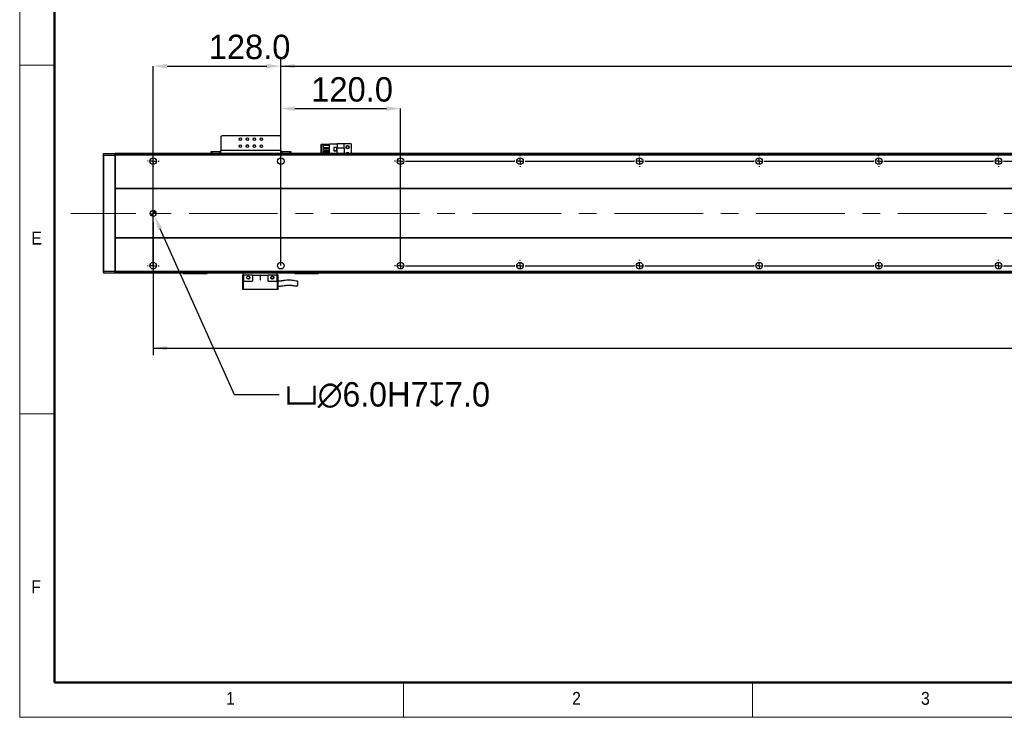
# Model space of a CAD drawing. Header units: millimetres. Extents: x 35 to 2924, y 35 to 2044.
# Tile 1 of 10: x 35 to 1023, y 35 to 735. Entities that reach past the tile are written whole.
import ezdxf

# ---------------------------------------------------------------- set-up
doc = ezdxf.new("R2010")
doc.units = ezdxf.units.MM
doc.header["$LTSCALE"] = 7
doc.header["$PDSIZE"] = -1
doc.linetypes.add('CENTERX2', pattern=[20.32, 12.7, -2.54, 2.54, -2.54])
doc.layers.add('DIMNS', color=7, linetype='Continuous')
doc.styles.add('SLDTEXTSTYLE1', font='Gothic.ttf', dxfattribs={"width": 0.913})
doc.styles.add('SLDTEXTSTYLE9', font='txt')
doc.dimstyles.new('SLDDIMSTYLE0', dxfattribs={"dimtxt": 24.5, "dimasz": 14, "dimexe": 0, "dimexo": 0.0625, "dimgap": 6.125, "dimtad": 2, "dimdec": 1, "dimrnd": 1e-09, "dimzin": 4, "dimdsep": 46, "dimtxsty": 'SLDTEXTSTYLE9', "dimsah": 1, "dimcen": 0.09, "dimadec": 0, "dimazin": 1, "dimtfac": 1, "dimtdec": 1, "dimtofl": 0, "dimtmove": 0, "dimatfit": 3, "dimfxl": 0, "dimfrac": 2, "dimtolj": 1, "dimtzin": 12, "dimarcsym": 0})
doc.dimstyles.new('SLDDIMSTYLE1', dxfattribs={"dimtxt": 24.5, "dimasz": 14, "dimexe": 0, "dimexo": 0.0625, "dimgap": 6.125, "dimtad": 2, "dimdec": 1, "dimrnd": 1e-09, "dimzin": 4, "dimdsep": 46, "dimtxsty": 'SLDTEXTSTYLE9', "dimsah": 1, "dimcen": 0.09, "dimadec": 0, "dimazin": 1, "dimtfac": 1, "dimtdec": 1, "dimtmove": 0, "dimatfit": 0, "dimfxl": 0, "dimfrac": 2, "dimtolj": 1, "dimtzin": 12, "dimarcsym": 0})
doc.dimstyles.new('SLDDIMSTYLE4', dxfattribs={"dimtxt": 24.5, "dimasz": 14, "dimexe": 0, "dimexo": 0.0625, "dimgap": 6.125, "dimtad": 0, "dimtih": 1, "dimtoh": 1, "dimdec": 1, "dimrnd": 1e-09, "dimzin": 4, "dimdsep": 46, "dimtxsty": 'SLDTEXTSTYLE9', "dimsah": 1, "dimcen": 0, "dimadec": 0, "dimazin": 1, "dimtfac": 1, "dimtdec": 1, "dimtofl": 0, "dimtmove": 0, "dimatfit": 3, "dimfxl": 0, "dimfrac": 2, "dimtolj": 1, "dimtzin": 12, "dimarcsym": 0})

# ---------------------------------------------------------------- blocks, each defined once
blk = doc.blocks.new('_D_13')
at = {"layer": 'DIMNS'}
for p, q in [((168.92, 531.97), (168.92, 398.67)), ((2344.92, 526.43), (2344.92, 398.67)), ((168.92, 405.67), (2344.92, 405.67))]:
    blk.add_line(p, q, dxfattribs=at)
for points in [[(168.92, 405.67), (182.92, 403.57), (182.92, 407.77)], [(2344.92, 405.67), (2330.92, 407.77), (2330.92, 403.57)]]:
    blk.add_solid(points, dxfattribs=at)
at = {"layer": 'DIMNS', "insert": (1229.79, 437.81), "char_height": 24.5, "attachment_point": 1, "style": 'SLDTEXTSTYLE9'}
blk.add_mtext('2176.0', dxfattribs=at)
blk = doc.blocks.new('_D_15')
at = {"layer": 'Defpoints', "color": 0}
for p in [(167.69, 543.6), (170.15, 538.12)]:
    blk.add_point(p, dxfattribs=at)
at = {"layer": 'DIMNS', "color": 0, "lineweight": -2}
for p, q in [((250.46, 358.75), (175.87, 525.34)), ((295.22, 358.75), (250.46, 358.75))]:
    blk.add_line(p, q, dxfattribs=at)
at = {"layer": 'DIMNS', "color": 0}
blk.add_solid([(178, 526.3), (173.74, 524.39), (170.15, 538.12)], dxfattribs=at)
at = {"layer": 'DIMNS', "color": 0, "insert": (301.35, 371.46), "char_height": 24.5, "attachment_point": 1, "style": 'SLDTEXTSTYLE9'}
blk.add_mtext('\\A1;{\\fGDT|b0|i0|c134|p2;v\\fMS PGothic|b0|i0|c128|p34;∅6.0}H7{\\fGDT|b0|i0|c134|p2;x}7.0', dxfattribs=at)
blk = doc.blocks.new('_D_18')
at = {"layer": 'DIMNS'}
for p, q in [((296.92, 602.25), (296.92, 695.66)), ((2216.92, 602.25), (2216.92, 695.66)), ((296.92, 688.66), (2216.92, 688.66))]:
    blk.add_line(p, q, dxfattribs=at)
for points in [[(296.92, 688.66), (310.92, 686.56), (310.92, 690.76)], [(2216.92, 688.66), (2202.92, 690.76), (2202.92, 686.56)]]:
    blk.add_solid(points, dxfattribs=at)
at = {"layer": 'DIMNS', "char_height": 24.5, "attachment_point": 1, "style": 'SLDTEXTSTYLE9'}
for s, insert in [('1920.0', (1085.44, 720.8)), ('=16×120(PITCH)', (1181.19, 720.8))]:
    blk.add_mtext(s, dxfattribs=dict(at, insert=insert))
blk = doc.blocks.new('_D_19')
at = {"layer": 'Defpoints', "color": 0}
for p in [(416.92, 646.02), (296.92, 488.36), (416.92, 488.36)]:
    blk.add_point(p, dxfattribs=at)
at = {"layer": 'DIMNS', "color": 0, "lineweight": -2}
for p, q in [((296.92, 488.42), (296.92, 646.02)), ((310.92, 646.02), (402.92, 646.02)), ((416.92, 488.42), (416.92, 646.02))]:
    blk.add_line(p, q, dxfattribs=at)
at = {"layer": 'DIMNS', "color": 0}
for points in [[(310.92, 648.35), (310.92, 643.69), (296.92, 646.02)], [(402.92, 648.35), (402.92, 643.69), (416.92, 646.02)]]:
    blk.add_solid(points, dxfattribs=at)
at = {"layer": 'DIMNS', "color": 0, "insert": (368.48, 677.58), "char_height": 24.5, "attachment_point": 2, "style": 'SLDTEXTSTYLE9'}
blk.add_mtext('\\A1;120.0', dxfattribs=at)
blk = doc.blocks.new('_D_20')
at = {"layer": 'Defpoints', "color": 0}
for p in [(296.92, 688.66), (296.92, 593.36), (168.92, 488.36)]:
    blk.add_point(p, dxfattribs=at)
at = {"layer": 'DIMNS', "color": 0, "lineweight": -2}
for p, q in [((168.92, 488.42), (168.92, 688.66)), ((182.92, 688.66), (282.92, 688.66)), ((296.92, 593.42), (296.92, 688.66))]:
    blk.add_line(p, q, dxfattribs=at)
at = {"layer": 'DIMNS', "color": 0}
for points in [[(182.92, 690.99), (182.92, 686.33), (168.92, 688.66)], [(282.92, 690.99), (282.92, 686.33), (296.92, 688.66)]]:
    blk.add_solid(points, dxfattribs=at)
at = {"layer": 'DIMNS', "color": 0, "insert": (265.6, 720.22), "char_height": 24.5, "attachment_point": 2, "style": 'SLDTEXTSTYLE9'}
blk.add_mtext('\\A1;128.0', dxfattribs=at)
blk = doc.blocks.new('SW_CENTERMARKSYMBOL_1')
at = {"layer": 'DIMNS', "color": 0}
for p, q in [((0, 110.08), (0, 110.84)), ((368, 110.08), (368, 110.84)), ((-5.08, 105), (-5.84, 105)), ((0, 105), (-2.54, 105)), ((0, 105), (0, 107.54)), ((0, 105), (0, 102.46)), ((0, 105), (2.54, 105)), ((0, 99.92), (0, 99.16)), ((5.08, 105), (5.84, 105)), ((362.92, 105), (362.16, 105)), ((368, 105), (365.46, 105)), ((368, 105), (368, 107.54)), ((368, 105), (368, 102.46)), ((368, 105), (370.54, 105)), ((368, 99.92), (368, 99.16)), ((373.08, 105), (373.84, 105)), ((-5.08, 0), (-5.84, 0)), ((0, 0), (-2.54, 0)), ((0, 5.08), (0, 5.84)), ((0, 0), (0, 2.54)), ((0, 0), (0, -2.54)), ((0, 0), (2.54, 0)), ((5.08, 0), (5.84, 0)), ((0, -5.08), (0, -5.84))]:
    blk.add_line(p, q, dxfattribs=at)
blk = doc.blocks.new('SW_CENTERMARKSYMBOL_2')
at = {"layer": 'DIMNS', "color": 0}
for p, q in [((-125.08, 0), (-125.84, 0)), ((-120, 0), (-122.54, 0)), ((-120, 0), (-122.54, 0)), ((-120, 5.08), (-120, 5.84)), ((-120, 0), (-120, 2.54)), ((-120, 0), (-120, 2.54)), ((-120, 0), (-120, -2.54)), ((-120, 0), (-117.46, 0)), ((-120, 0), (-120, -2.54)), ((-120, 0), (-117.46, 0)), ((-114.92, 0), (-114.16, 0)), ((-114.92, 0), (-5.08, 0)), ((-5.08, 0), (-5.84, 0)), ((0, 0), (-2.54, 0)), ((0, 0), (-2.54, 0)), ((0, 0), (-2.54, 0)), ((0, 5.08), (0, 5.84)), ((0, 0), (0, 2.54)), ((0, 0), (0, 2.54)), ((0, 0), (0, 2.54)), ((0, 0), (0, -2.54)), ((0, 0), (2.54, 0)), ((0, 0), (0, -2.54)), ((0, 0), (2.54, 0)), ((0, 0), (0, -2.54)), ((0, 0), (2.54, 0)), ((5.08, 0), (5.84, 0)), ((5.08, 0), (114.92, 0)), ((114.92, 0), (114.16, 0)), ((120, 0), (117.46, 0)), ((120, 0), (117.46, 0)), ((120, 0), (117.46, 0)), ((120, 0), (117.46, 0)), ((120, 5.08), (120, 5.84)), ((120, 0), (120, 2.54)), ((120, 0), (120, 2.54)), ((120, 0), (120, 2.54)), ((120, 0), (120, 2.54)), ((120, 0), (120, -2.54)), ((120, 0), (122.54, 0)), ((120, 0), (120, -2.54)), ((120, 0), (122.54, 0)), ((120, 0), (120, -2.54)), ((120, 0), (122.54, 0)), ((120, 0), (120, -2.54)), ((120, 0), (122.54, 0)), ((125.08, 0), (125.84, 0)), ((125.08, 0), (234.92, 0)), ((234.92, 0), (234.16, 0)), ((240, 0), (237.46, 0)), ((240, 0), (237.46, 0)), ((240, 0), (237.46, 0)), ((240, 0), (237.46, 0)), ((240, 0), (237.46, 0)), ((240, 5.08), (240, 5.84)), ((240, 0), (240, 2.54)), ((240, 0), (240, 2.54)), ((240, 0), (240, 2.54)), ((240, 0), (240, 2.54)), ((240, 0), (240, 2.54)), ((240, 0), (240, -2.54)), ((240, 0), (242.54, 0)), ((240, 0), (240, -2.54)), ((240, 0), (242.54, 0)), ((240, 0), (240, -2.54)), ((240, 0), (242.54, 0)), ((240, 0), (240, -2.54)), ((240, 0), (242.54, 0)), ((240, 0), (240, -2.54)), ((240, 0), (242.54, 0)), ((245.08, 0), (245.84, 0)), ((245.08, 0), (354.92, 0)), ((354.92, 0), (354.16, 0)), ((360, 0), (357.46, 0)), ((360, 0), (357.46, 0)), ((360, 0), (357.46, 0)), ((360, 0), (357.46, 0)), ((360, 0), (357.46, 0)), ((360, 0), (357.46, 0)), ((360, 5.08), (360, 5.84)), ((360, 0), (360, 2.54)), ((360, 0), (360, 2.54)), ((360, 0), (360, 2.54)), ((360, 0), (360, 2.54)), ((360, 0), (360, 2.54)), ((360, 0), (360, 2.54)), ((360, 0), (360, -2.54)), ((360, 0), (362.54, 0)), ((360, 0), (360, -2.54)), ((360, 0), (362.54, 0)), ((360, 0), (360, -2.54)), ((360, 0), (362.54, 0)), ((360, 0), (360, -2.54)), ((360, 0), (362.54, 0)), ((360, 0), (360, -2.54)), ((360, 0), (362.54, 0)), ((360, 0), (360, -2.54)), ((360, 0), (362.54, 0)), ((365.08, 0), (365.84, 0)), ((365.08, 0), (474.92, 0)), ((474.92, 0), (474.16, 0)), ((480, 0), (477.46, 0)), ((480, 0), (477.46, 0)), ((480, 0), (477.46, 0)), ((480, 0), (477.46, 0)), ((480, 0), (477.46, 0)), ((480, 0), (477.46, 0)), ((480, 0), (477.46, 0)), ((480, 5.08), (480, 5.84)), ((480, 0), (480, 2.54)), ((480, 0), (480, 2.54)), ((480, 0), (480, 2.54)), ((480, 0), (480, 2.54)), ((480, 0), (480, 2.54)), ((480, 0), (480, 2.54)), ((480, 0), (480, 2.54)), ((480, 0), (480, -2.54)), ((480, 0), (482.54, 0)), ((480, 0), (480, -2.54)), ((480, 0), (482.54, 0)), ((480, 0), (480, -2.54)), ((480, 0), (482.54, 0)), ((480, 0), (480, -2.54)), ((480, 0), (482.54, 0)), ((480, 0), (480, -2.54)), ((480, 0), (482.54, 0)), ((480, 0), (480, -2.54)), ((480, 0), (482.54, 0)), ((480, 0), (480, -2.54)), ((480, 0), (482.54, 0)), ((485.08, 0), (485.84, 0)), ((485.08, 0), (594.92, 0)), ((-120, -5.08), (-120, -5.84)), ((0, -5.08), (0, -5.84)), ((120, -5.08), (120, -5.84)), ((240, -5.08), (240, -5.84)), ((360, -5.08), (360, -5.84)), ((480, -5.08), (480, -5.84))]:
    blk.add_line(p, q, dxfattribs=at)
blk = doc.blocks.new('SW_CENTERMARKSYMBOL_3')
at = {"layer": 'DIMNS', "color": 0}
for p, q in [((-245.08, 0), (-245.84, 0)), ((-240, 0), (-242.54, 0)), ((-240, 0), (-242.54, 0)), ((-240, 5.08), (-240, 5.84)), ((-240, 0), (-240, 2.54)), ((-240, 0), (-240, 2.54)), ((-240, 0), (-240, -2.54)), ((-240, 0), (-237.46, 0)), ((-240, 0), (-240, -2.54)), ((-240, 0), (-237.46, 0)), ((-234.92, 0), (-234.16, 0)), ((-234.92, 0), (-125.08, 0)), ((-125.08, 0), (-125.84, 0)), ((-120, 0), (-122.54, 0)), ((-120, 0), (-122.54, 0)), ((-120, 0), (-122.54, 0)), ((-120, 5.08), (-120, 5.84)), ((-120, 0), (-120, 2.54)), ((-120, 0), (-120, 2.54)), ((-120, 0), (-120, 2.54)), ((-120, 0), (-120, -2.54)), ((-120, 0), (-117.46, 0)), ((-120, 0), (-120, -2.54)), ((-120, 0), (-117.46, 0)), ((-120, 0), (-120, -2.54)), ((-120, 0), (-117.46, 0)), ((-114.92, 0), (-114.16, 0)), ((-114.92, 0), (-5.08, 0)), ((-5.08, 0), (-5.84, 0)), ((0, 0), (-2.54, 0)), ((0, 0), (-2.54, 0)), ((0, 0), (-2.54, 0)), ((0, 0), (-2.54, 0)), ((0, 5.08), (0, 5.84)), ((0, 0), (0, 2.54)), ((0, 0), (0, 2.54)), ((0, 0), (0, 2.54)), ((0, 0), (0, 2.54)), ((0, 0), (0, -2.54)), ((0, 0), (2.54, 0)), ((0, 0), (0, -2.54)), ((0, 0), (2.54, 0)), ((0, 0), (0, -2.54)), ((0, 0), (2.54, 0)), ((0, 0), (0, -2.54)), ((0, 0), (2.54, 0)), ((5.08, 0), (5.84, 0)), ((5.08, 0), (114.92, 0)), ((114.92, 0), (114.16, 0)), ((120, 0), (117.46, 0)), ((120, 0), (117.46, 0)), ((120, 0), (117.46, 0)), ((120, 0), (117.46, 0)), ((120, 0), (117.46, 0)), ((120, 5.08), (120, 5.84)), ((120, 0), (120, 2.54)), ((120, 0), (120, 2.54)), ((120, 0), (120, 2.54)), ((120, 0), (120, 2.54)), ((120, 0), (120, 2.54)), ((120, 0), (120, -2.54)), ((120, 0), (122.54, 0)), ((120, 0), (120, -2.54)), ((120, 0), (122.54, 0)), ((120, 0), (120, -2.54)), ((120, 0), (122.54, 0)), ((120, 0), (120, -2.54)), ((120, 0), (122.54, 0)), ((120, 0), (120, -2.54)), ((120, 0), (122.54, 0)), ((125.08, 0), (125.84, 0)), ((125.08, 0), (234.92, 0)), ((234.92, 0), (234.16, 0)), ((240, 0), (237.46, 0)), ((240, 0), (237.46, 0)), ((240, 0), (237.46, 0)), ((240, 0), (237.46, 0)), ((240, 0), (237.46, 0)), ((240, 0), (237.46, 0)), ((240, 5.08), (240, 5.84)), ((240, 0), (240, 2.54)), ((240, 0), (240, 2.54)), ((240, 0), (240, 2.54)), ((240, 0), (240, 2.54)), ((240, 0), (240, 2.54)), ((240, 0), (240, 2.54)), ((240, 0), (240, -2.54)), ((240, 0), (242.54, 0)), ((240, 0), (240, -2.54)), ((240, 0), (242.54, 0)), ((240, 0), (240, -2.54)), ((240, 0), (242.54, 0)), ((240, 0), (240, -2.54)), ((240, 0), (242.54, 0)), ((240, 0), (240, -2.54)), ((240, 0), (242.54, 0)), ((240, 0), (240, -2.54)), ((240, 0), (242.54, 0)), ((245.08, 0), (245.84, 0)), ((245.08, 0), (354.92, 0)), ((354.92, 0), (354.16, 0)), ((360, 0), (357.46, 0)), ((360, 0), (357.46, 0)), ((360, 0), (357.46, 0)), ((360, 0), (357.46, 0)), ((360, 0), (357.46, 0)), ((360, 0), (357.46, 0)), ((360, 0), (357.46, 0)), ((360, 5.08), (360, 5.84)), ((360, 0), (360, 2.54)), ((360, 0), (360, 2.54)), ((360, 0), (360, 2.54)), ((360, 0), (360, 2.54)), ((360, 0), (360, 2.54)), ((360, 0), (360, 2.54)), ((360, 0), (360, 2.54)), ((360, 0), (360, -2.54)), ((360, 0), (362.54, 0)), ((360, 0), (360, -2.54)), ((360, 0), (362.54, 0)), ((360, 0), (360, -2.54)), ((360, 0), (362.54, 0)), ((360, 0), (360, -2.54)), ((360, 0), (362.54, 0)), ((360, 0), (360, -2.54)), ((360, 0), (362.54, 0)), ((360, 0), (360, -2.54)), ((360, 0), (362.54, 0)), ((360, 0), (360, -2.54)), ((360, 0), (362.54, 0)), ((365.08, 0), (365.84, 0)), ((365.08, 0), (474.92, 0)), ((-240, -5.08), (-240, -5.84)), ((-120, -5.08), (-120, -5.84)), ((0, -5.08), (0, -5.84)), ((120, -5.08), (120, -5.84)), ((240, -5.08), (240, -5.84)), ((360, -5.08), (360, -5.84))]:
    blk.add_line(p, q, dxfattribs=at)
blk = doc.blocks.new('SW_DOWELSYMBOL_0')
at = {"linetype": 'Continuous', "lineweight": 18}
h = blk.add_hatch(color=0, dxfattribs=at)
edge = h.paths.add_edge_path(flags=0)
edge.add_arc((0, 0), 3, 180, 270)
edge.add_line((0, -3), (0, 0))
edge.add_line((0, 0), (-3, 0))
h = blk.add_hatch(color=0, dxfattribs=at)
edge = h.paths.add_edge_path(flags=0)
edge.add_arc((0, 0), 3, 0, 90)
edge.add_line((0, 3), (0, 0))
edge.add_line((0, 0), (3, 0))
at = {"layer": 'DIMNS', "color": 0}
blk.add_circle((0, 0), 3, dxfattribs=at)

msp = doc.modelspace()

# ---------------------------------------------------------------- linework, layer by layer
at = {"color": 7, "linetype": 'Continuous', "lineweight": 18}
for p, q in [((35, 2044), (35, 35)), ((70, 2009), (70, 70)), ((35, 689.5), (70, 689.5)), ((70, 339.5), (35, 339.5)), ((70, 70), (2870, 70)), ((420, 35), (420, 70)), ((770, 70), (770, 35)), ((861, 70), (2870, 70)), ((35, 35), (2905, 35))]:
    msp.add_line(p, q, dxfattribs=at)
at = {"color": 7, "linetype": 'Continuous', "lineweight": 50}
for p, q in [((70, 2009), (70, 70)), ((70, 70), (2870, 70))]:
    msp.add_line(p, q, dxfattribs=at)
at = {"color": 7, "linetype": 'Continuous', "lineweight": 25}
for p, q in [((237.92, 618.66), (236.92, 617.66)), ((236.92, 617.66), (236.92, 603.86)), ((295.92, 618.66), (237.92, 618.66)), ((296.92, 617.66), (295.92, 618.66)), ((296.92, 603.86), (296.92, 617.66)), ((226.92, 600.86), (226.92, 602.86)), ((226.92, 602.86), (227.92, 602.86)), ((227.92, 602.86), (227.92, 600.86)), ((227.92, 602.86), (235.92, 602.86)), ((235.92, 602.86), (235.92, 600.86)), ((236.92, 602.86), (235.92, 602.86)), ((296.92, 603.86), (236.92, 603.86)), ((236.92, 600.86), (236.92, 603.86)), ((296.92, 603.86), (296.92, 600.86)), ((297.92, 602.86), (296.92, 602.86)), ((297.92, 602.86), (297.92, 600.86)), ((297.92, 602.86), (305.92, 602.86)), ((305.92, 600.86), (305.92, 602.86)), ((305.92, 602.86), (306.92, 602.86)), ((306.92, 602.86), (306.92, 600.86)), ((337.72, 610.36), (337.42, 610.06)), ((337.72, 610.06), (337.42, 610.06)), ((337.42, 600.86), (337.42, 610.06)), ((337.72, 610.36), (337.84, 610.36)), ((337.84, 610.36), (337.72, 610.06)), ((337.72, 610.06), (337.72, 600.86)), ((342.12, 610.06), (337.72, 610.06)), ((337.84, 610.36), (342.12, 610.36)), ((339.72, 606.92), (339.72, 609.42)), ((339.72, 609.42), (345.92, 609.42)), ((339.72, 606.92), (345.92, 606.92)), ((339.72, 605.88), (345.92, 605.88)), ((339.72, 604.38), (339.72, 605.88)), ((339.72, 604.38), (345.92, 604.38)), ((339.72, 601.84), (339.72, 603.34)), ((339.72, 603.34), (345.92, 603.34)), ((342.12, 610.36), (345.92, 610.36)), ((342.12, 609.42), (342.12, 610.36)), ((342.12, 605.88), (342.12, 606.92)), ((342.12, 603.34), (342.12, 604.38)), ((345.92, 600.86), (345.92, 610.66)), ((345.92, 610.66), (353.47, 610.66)), ((353.22, 606.96), (350.02, 606.96)), ((350.02, 606.96), (350.02, 603.76)), ((350.02, 603.76), (353.22, 603.76)), ((353.12, 606.86), (350.12, 606.86)), ((350.12, 606.86), (350.12, 603.86)), ((350.12, 603.86), (353.12, 603.86)), ((353.12, 603.86), (353.12, 606.86)), ((353.22, 603.76), (353.22, 606.96)), ((360.42, 610.66), (353.47, 610.66)), ((353.47, 610.66), (353.47, 606.36)), ((360.42, 606.36), (353.47, 606.36)), ((353.47, 601.36), (353.47, 606.36)), ((360.42, 606.36), (360.42, 610.66)), ((367.42, 610.66), (360.42, 610.66)), ((360.42, 606.36), (360.42, 601.36)), ((367.42, 610.66), (367.42, 600.86)), ((118.92, 600.56), (119.22, 600.86)), ((118.92, 598.73), (118.92, 600.56)), ((118.92, 598.73), (119.22, 598.86)), ((118.92, 482.98), (118.92, 598.73)), ((119.22, 600.86), (119.22, 598.86)), ((119.22, 600.86), (130.62, 600.86)), ((119.22, 598.86), (119.22, 482.86)), ((130.62, 598.86), (119.22, 598.86)), ((130.62, 598.86), (130.62, 600.86)), ((130.92, 600.56), (130.62, 600.86)), ((130.62, 482.86), (130.62, 598.86)), ((130.92, 598.73), (130.62, 598.86)), ((2382.92, 600.86), (130.92, 600.86)), ((130.92, 600.86), (130.92, 600.56)), ((130.92, 600.56), (130.92, 600.36)), ((2382.92, 600.36), (130.92, 600.36)), ((130.92, 600.36), (130.92, 599.36)), ((2382.92, 599.36), (130.92, 599.36)), ((130.92, 599.36), (130.92, 565.86)), ((339.72, 601.84), (345.92, 601.84)), ((342.12, 600.86), (342.12, 601.84)), ((353.47, 601.36), (360.42, 601.36)), ((353.47, 601.36), (353.47, 600.86)), ((360.42, 600.86), (360.42, 601.36)), ((2382.92, 565.86), (130.92, 565.86)), ((130.92, 565.86), (130.92, 565.36)), ((2382.92, 565.36), (130.92, 565.36)), ((130.92, 565.36), (130.92, 516.36)), ((2382.92, 516.36), (130.92, 516.36)), ((130.92, 516.36), (130.92, 515.86)), ((2382.92, 515.86), (130.92, 515.86)), ((130.92, 515.86), (130.92, 482.36)), ((118.92, 481.16), (118.92, 482.98)), ((118.92, 482.98), (119.22, 482.86)), ((118.92, 481.16), (119.22, 480.86)), ((119.22, 482.86), (119.22, 480.86)), ((119.22, 482.86), (130.62, 482.86)), ((130.62, 480.86), (119.22, 480.86)), ((130.92, 482.98), (130.62, 482.86)), ((130.62, 480.86), (130.62, 482.86)), ((130.92, 481.16), (130.62, 480.86)), ((2382.92, 482.36), (130.92, 482.36)), ((130.92, 482.36), (130.92, 481.36)), ((130.92, 481.36), (130.92, 481.16)), ((2382.92, 481.36), (130.92, 481.36)), ((130.92, 481.16), (130.92, 480.86)), ((2382.92, 480.86), (130.92, 480.86)), ((198.92, 480.66), (198.92, 480.86)), ((198.92, 480.66), (199.22, 480.36)), ((198.92, 480.66), (199.92, 480.66)), ((200.04, 480.36), (199.22, 480.36)), ((199.92, 480.86), (199.92, 480.66)), ((200.04, 480.36), (199.92, 480.66)), ((199.92, 480.66), (221.92, 480.66)), ((221.8, 480.36), (200.04, 480.36)), ((221.8, 480.36), (221.92, 480.66)), ((222.62, 480.36), (221.8, 480.36)), ((221.92, 480.66), (221.92, 480.86)), ((221.92, 480.66), (222.92, 480.66)), ((222.62, 480.36), (222.92, 480.66)), ((222.92, 480.86), (222.92, 480.66)), ((258.42, 478.96), (258.42, 464.56)), ((259.62, 478.96), (258.42, 478.96)), ((259.42, 478.96), (259.42, 480.86)), ((259.62, 478.96), (259.62, 472.96)), ((268.42, 478.96), (259.62, 478.96)), ((268.42, 478.96), (268.42, 472.96)), ((268.42, 478.96), (276.17, 478.96)), ((276.67, 478.96), (276.17, 478.96)), ((276.17, 478.96), (276.17, 474.21)), ((276.67, 478.96), (284.42, 478.96)), ((276.67, 474.21), (276.67, 478.96)), ((284.42, 472.96), (284.42, 478.96)), ((293.22, 478.96), (284.42, 478.96)), ((289.43, 477.01), (289.56, 476.61)), ((293.22, 472.96), (293.22, 478.96)), ((294.42, 478.96), (293.22, 478.96)), ((293.42, 478.96), (293.42, 480.86)), ((294.42, 464.56), (294.42, 478.96)), ((310.92, 480.66), (310.92, 480.86)), ((310.92, 480.66), (311.22, 480.36)), ((310.92, 480.66), (311.92, 480.66)), ((312.04, 480.36), (311.22, 480.36)), ((311.92, 480.86), (311.92, 480.66)), ((312.04, 480.36), (311.92, 480.66)), ((311.92, 480.66), (333.92, 480.66)), ((333.8, 480.36), (312.04, 480.36)), ((333.8, 480.36), (333.92, 480.66)), ((334.62, 480.36), (333.8, 480.36)), ((333.92, 480.66), (333.92, 480.86)), ((333.92, 480.66), (334.92, 480.66)), ((334.62, 480.36), (334.92, 480.66)), ((334.92, 480.86), (334.92, 480.66)), ((259.42, 464.56), (258.42, 464.56)), ((259.62, 472.96), (259.42, 472.96)), ((259.42, 464.56), (259.42, 472.96)), ((293.42, 464.56), (259.42, 464.56)), ((259.62, 472.96), (268.42, 472.96)), ((273.42, 464.56), (273.42, 464.36)), ((274.1, 464.36), (273.42, 464.36)), ((279.42, 464.36), (274.1, 464.36)), ((279.42, 464.36), (279.42, 464.56)), ((284.42, 472.96), (293.22, 472.96)), ((293.42, 472.96), (293.22, 472.96)), ((293.42, 472.96), (293.42, 464.56)), ((294.42, 464.56), (293.42, 464.56))]:
    msp.add_line(p, q, dxfattribs=at)
at = {"color": 8, "linetype": 'Continuous', "lineweight": 25}
for p, q in [((264.17, 609.36), (262.67, 609.36)), ((271.17, 609.36), (269.67, 609.36))]:
    msp.add_line(p, q, dxfattribs=at)
at = {"color": 7, "linetype": 'Continuous', "lineweight": 25}
for centre, radius in [((256.42, 615.36), 1.25), ((263.42, 615.36), 1.25), ((270.42, 615.36), 1.25), ((277.42, 615.36), 1.25), ((256.42, 608.36), 1.25), ((263.42, 608.36), 1.25), ((270.42, 608.36), 1.25), ((277.42, 608.36), 1.25), ((363.92, 607.36), 1.75), ((363.92, 607.36), 1.25), ((168.92, 593.36), 3.3), ((296.92, 593.36), 3.3), ((416.92, 593.36), 3.3), ((536.92, 593.36), 3.3), ((656.92, 593.36), 3.3), ((776.92, 593.36), 3.3), ((896.92, 593.36), 3.3), ((1016.92, 593.36), 3.3), ((168.92, 540.86), 3), ((168.92, 488.36), 3.3), ((296.92, 488.36), 3.3), ((416.92, 488.36), 3.3), ((536.92, 488.36), 3.3), ((656.92, 488.36), 3.3), ((776.92, 488.36), 3.3), ((896.92, 488.36), 3.3), ((1016.92, 488.36), 3.3), ((264.42, 476.46), 1.6), ((288.42, 476.46), 1.6)]:
    msp.add_circle(centre, radius, dxfattribs=at)
for centre, radius, start, end in [((363.92, 600.36), 1.75, 16.60155, 163.39845), ((363.92, 600.36), 1.25, 23.57818, 156.42182), ((276.42, 474.21), 0.25, 180, 0)]:
    msp.add_arc(centre, radius, start, end, dxfattribs=at)
for points, knots in [([(265.56, 476.61), (265.58, 476.48), (265.62, 476.22), (265.51, 475.83), (265.29, 475.48), (264.95, 475.22), (264.54, 475.07), (264.08, 475.06), (263.64, 475.19), (263.41, 475.37), (263.3, 475.46)], [0, 0, 0, 0, 0.114737, 0.23059, 0.350928, 0.475826, 0.605444, 0.73939, 0.877542, 1, 1, 1, 1]), ([(264.4, 477.76), (264.54, 477.73), (264.83, 477.68), (265.18, 477.42), (265.36, 477.18), (265.42, 477.03), (265.43, 477.01)], [0, 0, 0, 0, 0.322336, 0.643209, 0.951834, 1, 1, 1, 1]), ([(288.42, 477.61), (288.3, 477.6), (288.07, 477.58), (287.76, 477.42), (287.5, 477.18), (287.33, 476.87), (287.25, 476.53), (287.29, 476.18), (287.42, 475.85), (287.65, 475.58), (287.94, 475.39), (288.28, 475.3), (288.64, 475.31), (288.97, 475.43), (289.25, 475.64), (289.46, 475.92), (289.57, 476.26), (289.56, 476.49), (289.56, 476.61)], [0, 0, 0, 0, 0.062498, 0.124998, 0.187497, 0.249995, 0.312496, 0.374995, 0.437496, 0.499995, 0.562497, 0.624998, 0.687494, 0.749999, 0.812496, 0.874997, 0.937498, 1, 1, 1, 1]), ([(289.56, 476.61), (289.58, 476.48), (289.62, 476.22), (289.51, 475.83), (289.29, 475.48), (288.95, 475.22), (288.54, 475.07), (288.08, 475.06), (287.64, 475.19), (287.41, 475.37), (287.3, 475.46)], [0, 0, 0, 0, 0.1147384, 0.230593, 0.3509264, 0.4758249, 0.6054511, 0.7393982, 0.8775419, 1, 1, 1, 1]), ([(288.4, 477.76), (288.54, 477.73), (288.83, 477.68), (289.18, 477.42), (289.36, 477.18), (289.42, 477.03), (289.43, 477.01)], [0, 0, 0, 0, 0.322312, 0.64322, 0.951843, 1, 1, 1, 1]), ([(313.73, 472.75), (312.76, 472.91), (310.95, 473.19), (308.48, 473.58), (306.42, 473.75), (304.57, 473.79), (302.54, 473.71), (300.71, 473.5), (299.2, 473.28), (298.19, 473.13), (297.14, 472.98), (296.08, 472.86), (295.16, 472.78), (294.61, 472.82), (294.42, 472.83)], [0, 0, 0, 0, 0.155775, 0.290787, 0.396769, 0.474991, 0.57359, 0.704747, 0.75469, 0.807088, 0.861207, 0.915954, 0.970405, 1, 1, 1, 1]), ([(294.42, 467.84), (294.65, 467.83), (295.37, 467.81), (296.52, 467.9), (298.2, 468.09), (299.9, 468.36), (301.58, 468.59), (303.02, 468.73), (304.71, 468.82), (306.62, 468.76), (308.66, 468.53), (310.77, 468.17), (312.32, 467.94), (313.16, 467.81)], [0, 0, 0, 0, 0.036868, 0.11254, 0.178518, 0.302805, 0.38427, 0.444529, 0.530286, 0.647338, 0.744747, 0.860354, 1, 1, 1, 1]), ([(313.17, 467.85), (313.2, 467.84), (313.3, 467.8), (313.49, 468.07), (313.71, 468.56), (313.89, 469.26), (314.03, 470.07), (314.11, 470.91), (314.12, 471.69), (314.04, 472.3), (313.91, 472.69), (313.79, 472.72), (313.73, 472.73)], [0, 0, 0, 0, 0.057406, 0.163027, 0.266466, 0.369977, 0.474788, 0.581585, 0.690232, 0.799776, 0.908818, 1, 1, 1, 1])]:
    msp.add_open_spline(points, degree=3, knots=knots, dxfattribs=at)
at = {"layer": 'DIMNS', "linetype": 'CENTERX2', "lineweight": 18}
msp.add_line((2427.37, 540.86), (86.47, 540.86), dxfattribs=at)

# ---------------------------------------------------------------- block references
at = {"layer": 'DIMNS'}
for name, p in [('SW_CENTERMARKSYMBOL_1', (168.92, 488.36)), ('SW_CENTERMARKSYMBOL_3', (656.92, 593.36)), ('SW_DOWELSYMBOL_0', (168.92, 540.86)), ('SW_CENTERMARKSYMBOL_2', (536.92, 488.36))]:
    msp.add_blockref(name, p, dxfattribs=at)

# ---------------------------------------------------------------- texts
at = {"color": 7, "linetype": 'Continuous', "lineweight": 0, "char_height": 12.96, "attachment_point": 1, "style": 'SLDTEXTSTYLE1'}
for s, insert in [('E', (46.67, 522.52)), ('F', (46.67, 172.52)), ('1', (242.08, 60.52)), ('2', (589.17, 60.52)), ('3', (939.17, 60.52))]:
    msp.add_mtext(s, dxfattribs=dict(at, insert=insert))

# ---------------------------------------------------------------- dimensions: what is measured, and where the dimension line sits
at = {"layer": 'DIMNS'}
dim = msp.add_linear_dim(base=(2216.92, 688.66), p1=(296.92, 593.36), p2=(2216.92, 593.36), text='<>=16×120(PITCH)', dimstyle='SLDDIMSTYLE0', dxfattribs=at)
dim.commit()
dim.dimension.update_dxf_attribs({"geometry": '_D_18', "text_midpoint": (1254.1, 688.66), "dimtype": 160})
for base, p1, p2, dimstyle, picture, middle in [((296.92, 688.66), (168.92, 488.36), (296.92, 593.36), 'SLDDIMSTYLE1', '_D_20', (265.6, 688.66)), ((416.92, 646.02), (296.92, 488.36), (416.92, 488.36), 'SLDDIMSTYLE1', '_D_19', (368.48, 646.02)), ((2344.92, 405.67), (168.92, 540.86), (2344.92, 535.32), 'SLDDIMSTYLE0', '_D_13', (1277.66, 405.67))]:
    dim = msp.add_linear_dim(base=base, p1=p1, p2=p2, dimstyle=dimstyle, dxfattribs=at)
    dim.commit()
    dim.dimension.update_dxf_attribs({"geometry": picture, "text_midpoint": middle, "dimtype": 160})
dim = msp.add_diameter_dim_2p(p1=(167.69, 543.6), p2=(170.15, 538.12), text='{\\fGDT|b0|i0|c134|p2;v\\fMS PGothic|b0|i0|c128|p34;<>}H7{\\fGDT|b0|i0|c134|p2;x}7.0', dimstyle='SLDDIMSTYLE4', dxfattribs=at)
dim.commit()
dim.dimension.update_dxf_attribs({"geometry": '_D_15', "text_midpoint": (416.83, 358.75), "dimtype": 163})

doc.saveas('drawing.dxf')
